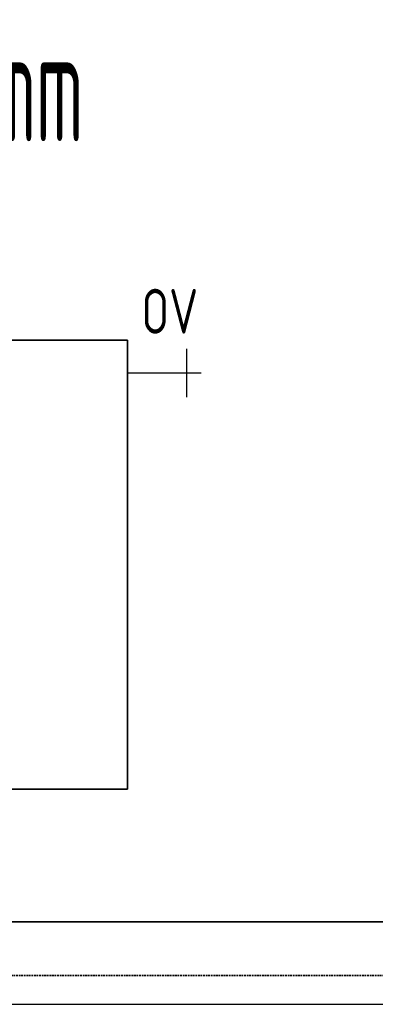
# Model space of a CAD drawing. Header units: millimetres. Extents: x -727 to 69715, y -15705 to 98123.
# Tile 217 of 256: x 48167 to 48564, y -15705 to -14608. Entities that reach past the tile are written whole.
import ezdxf
from ezdxf.enums import TextEntityAlignment as Align

# ---------------------------------------------------------------- set-up
doc = ezdxf.new("R2010")
doc.units = ezdxf.units.MM
doc.linetypes.add('VERDECKT', pattern=[9.525, 6.35, -3.175])
for name, color, linetype, lineweight in [('JS_VYT_POPIS - OBECNĚ', 7, 'Continuous', 5), ('UT_POTRUBI - PŘÍVOD', 1, 'Continuous', 35), ('UT_SCHÉMA_POPIS', 7, 'VERDECKT', 5), ('UT_SCHÉMA_SYMBOLY', 7, 'Continuous', 25), ('UT_SCHÉMA_ZPÁTEČKA', 172, 'VERDECKT', 35), ('UT_ZAŘÍZENÍ - OT', 3, 'Continuous', 35)]:
    doc.layers.add(name, color=color, linetype=linetype, lineweight=lineweight)
doc.styles.add('ISO 2.5', font='isocp.shx', dxfattribs={"width": 0.8, "height": 2.5})
doc.styles.add('VZT_POPIS', font='isocp.shx', dxfattribs={"width": 0.6, "height": 125})

msp = doc.modelspace()

# ---------------------------------------------------------------- linework, layer by layer
msp.add_line((-727.4, -15704.7), (68024.3, -15704.7))
at = {"layer": 'UT_POTRUBI - PŘÍVOD'}
msp.add_line((54081.9, -15612.8), (47221.5, -15612.8), dxfattribs=at)
at = {"layer": 'UT_SCHÉMA_SYMBOLY'}
for p, q in [((48353.4, -15028.4), (48353.4, -14974.4)), ((48369.4, -15001.4), (48287.5, -15001.4))]:
    msp.add_line(p, q, dxfattribs=at)
at = {"layer": 'UT_SCHÉMA_ZPÁTEČKA', "ltscale": 0.3}
msp.add_line((54194.4, -15672.7), (47154.4, -15672.7), dxfattribs=at)
at = {"layer": 'UT_ZAŘÍZENÍ - OT', "linetype": 'Continuous'}
for p, q in [((48287.5, -14964.9), (47087.5, -14964.9)), ((48287.5, -15464.9), (48287.5, -14964.9)), ((47087.5, -15464.9), (48287.5, -15464.9))]:
    msp.add_line(p, q, dxfattribs=at)

# ---------------------------------------------------------------- texts
at = {"layer": 'JS_VYT_POPIS - OBECNĚ', "style": 'VZT_POPIS', "width": 0.5}
msp.add_text('D-OT VK typ 20 - 1200*500 mm', height=125, dxfattribs=at).set_placement((47678.8, -14681), align=Align.MIDDLE_CENTER)
at = {"layer": 'UT_SCHÉMA_POPIS', "style": 'ISO 2.5', "width": 0.8}
msp.add_text('OV', height=50, dxfattribs=at).set_placement((48302.9, -14932.6), align=Align.MIDDLE_LEFT)

doc.saveas('drawing.dxf')
